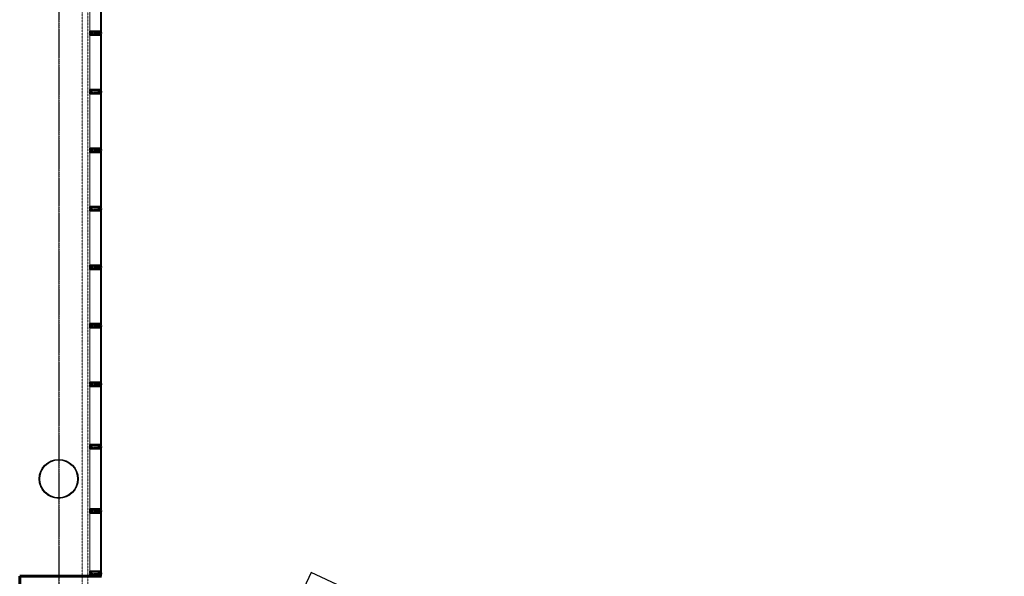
# Model space of a CAD drawing. Header units: millimetres. Extents: x 98667 to 994031, y -2704 to 533009.
# Tile 83 of 256: x 465848 to 491098, y 181757 to 196022. Entities that reach past the tile are written whole.
import ezdxf

# ---------------------------------------------------------------- set-up
doc = ezdxf.new("R2010")
doc.units = ezdxf.units.MM
for name, pattern in [('AP03000E0$0$CENTER', [50.8, 31.75, -6.35, 6.35, -6.35]), ('AP03000E0$0$HIDDEN', [9.525, 6.35, -3.175]), ('AP03000E0$0$HIDDENX2', [19.05, 12.7, -6.35]), ('sp00000g0$0$CENTER', [50.8, 31.75, -6.35, 6.35, -6.35])]:
    doc.linetypes.add(name, pattern=pattern)
for name, color, linetype in [('A-COL ENCLOUSER INNER', 1, 'Continuous'), ('A-COL ENCLOUSER OUTER', 6, 'Continuous'), ('A-XREF', 7, 'Continuous'), ('sp00000g0$0$S-GRID', 1, 'sp00000g0$0$CENTER')]:
    doc.layers.add(name, color=color, linetype=linetype)
for name, color, linetype, lineweight in [('AP03000E0$0$A-BRDG-WALL-INTR', 3, 'Continuous', 30), ('AP03000E0$0$A-DETL-THIK', 6, 'Continuous', 60), ('AP03000E0$0$A-FLOR-EDGE', 1, 'AP03000E0$0$HIDDENX2', 15), ('AP03000E0$0$A-GLAZ-FULL-EXTR', 2, 'Continuous', 20), ('AP03000E0$0$A-GLAZ-MULL-EXTR', 3, 'Continuous', 35), ('AP03000E0$0$A-WALL-FNSH', 1, 'Continuous', 15)]:
    doc.layers.add(name, color=color, linetype=linetype, lineweight=lineweight)
doc.layers.add('AP03000E0$0$A-Slab Edge Guide', color=55, linetype='Continuous', lineweight=15, plot=False)

msp = doc.modelspace()

# ---------------------------------------------------------------- linework, layer by layer
at = {"color": 251, "linetype": 'AP03000E0$0$CENTER'}
for p, q in [((467648, 195677), (467948, 195677)), ((467648, 194177), (467948, 194177)), ((467648, 192677), (467948, 192677)), ((467648, 191177), (467948, 191177)), ((467648, 189677), (467948, 189677)), ((467648, 188177), (467948, 188177)), ((467648, 186677), (467948, 186677)), ((467648, 185077), (467948, 185077)), ((467648, 183432), (467948, 183432)), ((467648, 181832), (467948, 181832))]:
    msp.add_line(p, q, dxfattribs=at)
at = {"layer": 'A-COL ENCLOUSER INNER', "color": 251}
for radius in [494, 485]:
    msp.add_circle((466848, 184254), radius, dxfattribs=at)
at = {"layer": 'A-COL ENCLOUSER OUTER', "color": 251}
msp.add_circle((466848, 184254), 500, dxfattribs=at)
at = {"layer": 'A-XREF', "color": 251}
for p, q in [((473322, 181858), (469431, 173513)), ((491098, 173570), (473322, 181858))]:
    msp.add_line(p, q, dxfattribs=at)
at = {"layer": 'AP03000E0$0$A-BRDG-WALL-INTR', "color": 251}
for p, q in [((467948, 181814), (467918, 181814)), ((467918, 181814), (467918, 181757)), ((467948, 181757), (467948, 181814)), ((467663, 181777), (467663, 181757))]:
    msp.add_line(p, q, dxfattribs=at)
at = {"layer": 'AP03000E0$0$A-DETL-THIK', "color": 251}
for p, q in [((467948, 181757), (465848, 181757)), ((465848, 181757), (465848, 181357))]:
    msp.add_line(p, q, dxfattribs=at)
at = {"layer": 'AP03000E0$0$A-FLOR-EDGE', "color": 251, "linetype": 'AP03000E0$0$HIDDEN'}
msp.add_line((467598, 197962), (467598, 170536), dxfattribs=at)
at = {"layer": 'AP03000E0$0$A-GLAZ-FULL-EXTR', "color": 251}
for p, q in [((467648, 197159), (467648, 195694)), ((467918, 195694), (467918, 197159)), ((467924, 197159), (467924, 195694)), ((467936, 195694), (467936, 197159)), ((467948, 197159), (467948, 195694)), ((467924, 195694), (467918, 195694)), ((467936, 195712), (467924, 195712)), ((467936, 195706), (467924, 195706)), ((467924, 195706), (467924, 195694)), ((467924, 195694), (467936, 195694)), ((467933, 195712), (467927, 195712)), ((467927, 195712), (467927, 195706)), ((467927, 195706), (467933, 195706)), ((467933, 195706), (467933, 195712)), ((467936, 195694), (467936, 195706)), ((467948, 195694), (467936, 195694)), ((467648, 194194), (467648, 195659)), ((467924, 195659), (467918, 195659)), ((467918, 195659), (467918, 194194)), ((467924, 194194), (467924, 195659)), ((467924, 195647), (467924, 195659)), ((467924, 195659), (467936, 195659)), ((467936, 195647), (467924, 195647)), ((467936, 195641), (467924, 195641)), ((467927, 195641), (467927, 195647)), ((467927, 195647), (467933, 195647)), ((467933, 195641), (467927, 195641)), ((467933, 195647), (467933, 195641)), ((467948, 195659), (467936, 195659)), ((467936, 195659), (467936, 194194)), ((467936, 195659), (467936, 195647)), ((467948, 194194), (467948, 195659)), ((467918, 194194), (467924, 194194)), ((467936, 194212), (467924, 194212)), ((467936, 194206), (467924, 194206)), ((467924, 194206), (467924, 194194)), ((467924, 194194), (467936, 194194)), ((467933, 194212), (467927, 194212)), ((467927, 194212), (467927, 194206)), ((467927, 194206), (467933, 194206)), ((467933, 194206), (467933, 194212)), ((467936, 194194), (467936, 194206)), ((467936, 194194), (467948, 194194)), ((467648, 194159), (467648, 192694)), ((467918, 192694), (467918, 194159)), ((467918, 194159), (467924, 194159)), ((467924, 194147), (467924, 194159)), ((467924, 194159), (467936, 194159)), ((467924, 194159), (467924, 192694)), ((467936, 194147), (467924, 194147)), ((467936, 194141), (467924, 194141)), ((467927, 194141), (467927, 194147)), ((467927, 194147), (467933, 194147)), ((467933, 194141), (467927, 194141)), ((467933, 194147), (467933, 194141)), ((467936, 192694), (467936, 194159)), ((467936, 194159), (467948, 194159)), ((467936, 194159), (467936, 194147)), ((467948, 194159), (467948, 192694)), ((467648, 191194), (467648, 192659)), ((467924, 192694), (467918, 192694)), ((467924, 192659), (467918, 192659)), ((467918, 192659), (467918, 191194)), ((467936, 192712), (467924, 192712)), ((467936, 192706), (467924, 192706)), ((467924, 192706), (467924, 192694)), ((467924, 192694), (467936, 192694)), ((467924, 191194), (467924, 192659)), ((467924, 192647), (467924, 192659)), ((467924, 192659), (467936, 192659)), ((467933, 192712), (467927, 192712)), ((467927, 192712), (467927, 192706)), ((467927, 192706), (467933, 192706)), ((467933, 192706), (467933, 192712)), ((467936, 192694), (467936, 192706)), ((467948, 192694), (467936, 192694)), ((467948, 192659), (467936, 192659)), ((467936, 192659), (467936, 191194)), ((467936, 192659), (467936, 192647)), ((467948, 191194), (467948, 192659)), ((467936, 192647), (467924, 192647)), ((467936, 192641), (467924, 192641)), ((467927, 192641), (467927, 192647)), ((467927, 192647), (467933, 192647)), ((467933, 192641), (467927, 192641)), ((467933, 192647), (467933, 192641)), ((467648, 191159), (467648, 189694)), ((467918, 191194), (467924, 191194)), ((467918, 189694), (467918, 191159)), ((467918, 191159), (467924, 191159)), ((467936, 191212), (467924, 191212)), ((467936, 191206), (467924, 191206)), ((467924, 191206), (467924, 191194)), ((467924, 191194), (467936, 191194)), ((467924, 191147), (467924, 191159)), ((467924, 191159), (467936, 191159)), ((467924, 191159), (467924, 189694)), ((467936, 191147), (467924, 191147)), ((467933, 191212), (467927, 191212)), ((467927, 191212), (467927, 191206)), ((467927, 191206), (467933, 191206)), ((467927, 191141), (467927, 191147)), ((467927, 191147), (467933, 191147)), ((467933, 191206), (467933, 191212)), ((467933, 191147), (467933, 191141)), ((467936, 191194), (467936, 191206)), ((467936, 191194), (467948, 191194)), ((467936, 189694), (467936, 191159)), ((467936, 191159), (467948, 191159)), ((467936, 191159), (467936, 191147)), ((467948, 191159), (467948, 189694)), ((467936, 191141), (467924, 191141)), ((467933, 191141), (467927, 191141)), ((467648, 188194), (467648, 189659)), ((467924, 189694), (467918, 189694)), ((467924, 189659), (467918, 189659)), ((467918, 189659), (467918, 188194)), ((467936, 189712), (467924, 189712)), ((467936, 189706), (467924, 189706)), ((467924, 189706), (467924, 189694)), ((467924, 189694), (467936, 189694)), ((467924, 188194), (467924, 189659)), ((467924, 189647), (467924, 189659)), ((467924, 189659), (467936, 189659)), ((467936, 189647), (467924, 189647)), ((467936, 189641), (467924, 189641)), ((467933, 189712), (467927, 189712)), ((467927, 189712), (467927, 189706)), ((467927, 189706), (467933, 189706)), ((467927, 189641), (467927, 189647)), ((467927, 189647), (467933, 189647)), ((467933, 189641), (467927, 189641)), ((467933, 189706), (467933, 189712)), ((467933, 189647), (467933, 189641)), ((467936, 189694), (467936, 189706)), ((467948, 189694), (467936, 189694)), ((467948, 189659), (467936, 189659)), ((467936, 189659), (467936, 188194)), ((467936, 189659), (467936, 189647)), ((467948, 188194), (467948, 189659)), ((467648, 188159), (467648, 186694)), ((467918, 188194), (467924, 188194)), ((467918, 186694), (467918, 188159)), ((467918, 188159), (467924, 188159)), ((467936, 188212), (467924, 188212)), ((467936, 188206), (467924, 188206)), ((467924, 188206), (467924, 188194)), ((467924, 188194), (467936, 188194)), ((467924, 188147), (467924, 188159)), ((467924, 188159), (467936, 188159)), ((467924, 188159), (467924, 186694)), ((467936, 188147), (467924, 188147)), ((467936, 188141), (467924, 188141)), ((467933, 188212), (467927, 188212)), ((467927, 188212), (467927, 188206)), ((467927, 188206), (467933, 188206)), ((467927, 188141), (467927, 188147)), ((467927, 188147), (467933, 188147)), ((467933, 188141), (467927, 188141)), ((467933, 188206), (467933, 188212)), ((467933, 188147), (467933, 188141)), ((467936, 188194), (467936, 188206)), ((467936, 188194), (467948, 188194)), ((467936, 186694), (467936, 188159)), ((467936, 188159), (467948, 188159)), ((467936, 188159), (467936, 188147)), ((467948, 188159), (467948, 186694)), ((467648, 185094), (467648, 186659)), ((467924, 186694), (467918, 186694)), ((467924, 186659), (467918, 186659)), ((467918, 186659), (467918, 185094)), ((467936, 186712), (467924, 186712)), ((467936, 186706), (467924, 186706)), ((467924, 186706), (467924, 186694)), ((467924, 186694), (467936, 186694)), ((467924, 185094), (467924, 186659)), ((467924, 186647), (467924, 186659)), ((467924, 186659), (467936, 186659)), ((467936, 186647), (467924, 186647)), ((467936, 186641), (467924, 186641)), ((467933, 186712), (467927, 186712)), ((467927, 186712), (467927, 186706)), ((467927, 186706), (467933, 186706)), ((467927, 186641), (467927, 186647)), ((467927, 186647), (467933, 186647)), ((467933, 186641), (467927, 186641)), ((467933, 186706), (467933, 186712)), ((467933, 186647), (467933, 186641)), ((467936, 186694), (467936, 186706)), ((467948, 186694), (467936, 186694)), ((467948, 186659), (467936, 186659)), ((467936, 186659), (467936, 185094)), ((467936, 186659), (467936, 186647)), ((467948, 185094), (467948, 186659)), ((467918, 185094), (467924, 185094)), ((467936, 185112), (467924, 185112)), ((467936, 185106), (467924, 185106)), ((467924, 185106), (467924, 185094)), ((467924, 185094), (467936, 185094)), ((467933, 185112), (467927, 185112)), ((467927, 185112), (467927, 185106)), ((467927, 185106), (467933, 185106)), ((467933, 185106), (467933, 185112)), ((467936, 185094), (467936, 185106)), ((467936, 185094), (467948, 185094)), ((467648, 185059), (467648, 183449)), ((467918, 183449), (467918, 185059)), ((467918, 185059), (467924, 185059)), ((467924, 185047), (467924, 185059)), ((467924, 185059), (467936, 185059)), ((467924, 185059), (467924, 183449)), ((467936, 185047), (467924, 185047)), ((467936, 185041), (467924, 185041)), ((467927, 185041), (467927, 185047)), ((467927, 185047), (467933, 185047)), ((467933, 185041), (467927, 185041)), ((467933, 185047), (467933, 185041)), ((467936, 183449), (467936, 185059)), ((467936, 185059), (467948, 185059)), ((467936, 185059), (467936, 185047)), ((467948, 185059), (467948, 183449)), ((467648, 181849), (467648, 183414)), ((467924, 183449), (467918, 183449)), ((467924, 183414), (467918, 183414)), ((467918, 183414), (467918, 181849)), ((467936, 183467), (467924, 183467)), ((467936, 183461), (467924, 183461)), ((467924, 183461), (467924, 183449)), ((467924, 183449), (467936, 183449)), ((467924, 181849), (467924, 183414)), ((467924, 183402), (467924, 183414)), ((467924, 183414), (467936, 183414)), ((467936, 183402), (467924, 183402)), ((467936, 183396), (467924, 183396)), ((467933, 183467), (467927, 183467)), ((467927, 183467), (467927, 183461)), ((467927, 183461), (467933, 183461)), ((467927, 183396), (467927, 183402)), ((467927, 183402), (467933, 183402)), ((467933, 183396), (467927, 183396)), ((467933, 183461), (467933, 183467)), ((467933, 183402), (467933, 183396)), ((467936, 183449), (467936, 183461)), ((467948, 183449), (467936, 183449)), ((467948, 183414), (467936, 183414)), ((467936, 183414), (467936, 181849)), ((467936, 183414), (467936, 183402)), ((467948, 181849), (467948, 183414)), ((467918, 181849), (467924, 181849)), ((467936, 181867), (467924, 181867)), ((467936, 181861), (467924, 181861)), ((467924, 181861), (467924, 181849)), ((467924, 181849), (467936, 181849)), ((467933, 181867), (467927, 181867)), ((467927, 181867), (467927, 181861)), ((467927, 181861), (467933, 181861)), ((467933, 181861), (467933, 181867)), ((467936, 181849), (467936, 181861)), ((467936, 181849), (467948, 181849))]:
    msp.add_line(p, q, dxfattribs=at)
at = {"layer": 'AP03000E0$0$A-GLAZ-FULL-EXTR', "color": 251, "linetype": 'Continuous'}
for p, q in [((467924, 195694), (467924, 195706)), ((467924, 195704), (467936, 195704)), ((467924, 195701), (467936, 195701)), ((467924, 195698), (467936, 195698)), ((467924, 195695), (467936, 195695)), ((467927, 195694), (467927, 195706)), ((467930, 195694), (467930, 195706)), ((467934, 195694), (467934, 195706)), ((467936, 195657), (467924, 195657)), ((467936, 195654), (467924, 195654)), ((467936, 195651), (467924, 195651)), ((467936, 195648), (467924, 195648)), ((467926, 195647), (467926, 195659)), ((467930, 195647), (467930, 195659)), ((467933, 195647), (467933, 195659)), ((467924, 194194), (467925, 194206)), ((467936, 194206), (467924, 194206)), ((467936, 194203), (467924, 194203)), ((467936, 194200), (467924, 194200)), ((467936, 194197), (467924, 194197)), ((467928, 194194), (467928, 194206)), ((467931, 194194), (467931, 194206)), ((467934, 194194), (467934, 194206)), ((467924, 194147), (467924, 194159)), ((467924, 194158), (467936, 194158)), ((467924, 194155), (467936, 194155)), ((467924, 194152), (467936, 194152)), ((467924, 194148), (467936, 194148)), ((467927, 194147), (467927, 194159)), ((467930, 194147), (467930, 194159)), ((467934, 194147), (467934, 194159)), ((467924, 192694), (467925, 192706)), ((467924, 192704), (467936, 192704)), ((467924, 192701), (467936, 192701)), ((467924, 192697), (467936, 192697)), ((467926, 192647), (467926, 192659)), ((467928, 192694), (467928, 192706)), ((467929, 192647), (467929, 192659)), ((467931, 192694), (467931, 192706)), ((467932, 192647), (467932, 192659)), ((467934, 192694), (467934, 192706)), ((467935, 192647), (467935, 192659)), ((467936, 192657), (467924, 192657)), ((467936, 192654), (467924, 192654)), ((467936, 192650), (467924, 192650)), ((467936, 191206), (467924, 191206)), ((467936, 191203), (467924, 191203)), ((467936, 191199), (467924, 191199)), ((467936, 191196), (467924, 191196)), ((467924, 191147), (467925, 191159)), ((467924, 191158), (467936, 191158)), ((467924, 191154), (467936, 191154)), ((467924, 191151), (467936, 191151)), ((467924, 191148), (467936, 191148)), ((467927, 191194), (467927, 191206)), ((467928, 191147), (467928, 191159)), ((467930, 191194), (467930, 191206)), ((467931, 191147), (467931, 191159)), ((467933, 191194), (467933, 191206)), ((467934, 191147), (467934, 191159)), ((467924, 189703), (467936, 189703)), ((467924, 189700), (467936, 189700)), ((467924, 189697), (467936, 189697)), ((467936, 189656), (467924, 189656)), ((467936, 189653), (467924, 189653)), ((467936, 189650), (467924, 189650)), ((467925, 189694), (467925, 189706)), ((467925, 189647), (467925, 189659)), ((467928, 189694), (467928, 189706)), ((467928, 189647), (467928, 189659)), ((467931, 189694), (467931, 189706)), ((467931, 189647), (467931, 189659)), ((467934, 189694), (467934, 189706)), ((467934, 189647), (467934, 189659)), ((467936, 188205), (467924, 188205)), ((467936, 188202), (467924, 188202)), ((467936, 188199), (467924, 188199)), ((467936, 188196), (467924, 188196)), ((467924, 188157), (467936, 188157)), ((467924, 188154), (467936, 188154)), ((467924, 188151), (467936, 188151)), ((467924, 188148), (467936, 188148)), ((467925, 188147), (467925, 188159)), ((467926, 188194), (467926, 188206)), ((467928, 188147), (467928, 188159)), ((467929, 188194), (467929, 188206)), ((467931, 188147), (467931, 188159)), ((467932, 188194), (467932, 188206)), ((467934, 188147), (467935, 188159)), ((467936, 188194), (467936, 188206)), ((467924, 186706), (467936, 186706)), ((467924, 186703), (467936, 186703)), ((467924, 186700), (467936, 186700)), ((467924, 186697), (467936, 186697)), ((467924, 186647), (467924, 186659)), ((467936, 186659), (467924, 186659)), ((467936, 186656), (467924, 186656)), ((467936, 186653), (467924, 186653)), ((467936, 186650), (467924, 186650)), ((467925, 186694), (467925, 186706)), ((467927, 186647), (467927, 186659)), ((467929, 186694), (467929, 186706)), ((467930, 186647), (467930, 186659)), ((467932, 186694), (467932, 186706)), ((467933, 186647), (467933, 186659)), ((467935, 186694), (467935, 186706)), ((467936, 185103), (467924, 185103)), ((467936, 185100), (467924, 185100)), ((467936, 185097), (467924, 185097)), ((467925, 185094), (467925, 185106)), ((467928, 185094), (467928, 185106)), ((467931, 185094), (467931, 185106)), ((467935, 185094), (467935, 185106)), ((467924, 185058), (467936, 185058)), ((467924, 185055), (467936, 185055)), ((467924, 185052), (467936, 185052)), ((467924, 185049), (467936, 185049)), ((467925, 185047), (467925, 185059)), ((467928, 185047), (467928, 185059)), ((467931, 185047), (467931, 185059)), ((467934, 185047), (467935, 185059)), ((467924, 183458), (467936, 183458)), ((467924, 183455), (467936, 183455)), ((467924, 183452), (467936, 183452)), ((467936, 183411), (467924, 183411)), ((467936, 183408), (467924, 183408)), ((467936, 183405), (467924, 183405)), ((467925, 183449), (467925, 183461)), ((467926, 183402), (467926, 183414)), ((467928, 183449), (467928, 183461)), ((467929, 183402), (467929, 183414)), ((467931, 183449), (467931, 183461)), ((467932, 183402), (467932, 183414)), ((467934, 183449), (467934, 183461)), ((467936, 183402), (467936, 183414)), ((467924, 181860), (467924, 181861)), ((467936, 181859), (467924, 181859)), ((467936, 181855), (467924, 181855)), ((467936, 181852), (467924, 181852)), ((467927, 181849), (467927, 181861)), ((467930, 181849), (467930, 181861)), ((467933, 181849), (467933, 181861))]:
    msp.add_line(p, q, dxfattribs=at)
at = {"layer": 'AP03000E0$0$A-GLAZ-MULL-EXTR', "color": 251}
for p, q in [((467908, 195732), (467648, 195732)), ((467648, 195732), (467648, 195682)), ((467651, 195729), (467851, 195729)), ((467651, 195687), (467651, 195729)), ((467851, 195729), (467908, 195729)), ((467908, 195689), (467905, 195689)), ((467905, 195689), (467905, 195647)), ((467913, 195732), (467908, 195732)), ((467908, 195729), (467908, 195689)), ((467918, 195737), (467913, 195732)), ((467913, 195689), (467913, 195732)), ((467913, 195732), (467913, 195709)), ((467913, 195709), (467918, 195709)), ((467948, 195689), (467913, 195689)), ((467918, 195709), (467918, 195737)), ((467948, 195684), (467948, 195689)), ((467648, 195682), (467651, 195682)), ((467648, 195667), (467648, 195622)), ((467651, 195667), (467648, 195667)), ((467648, 195622), (467908, 195622)), ((467654, 195687), (467651, 195687)), ((467651, 195682), (467651, 195645)), ((467651, 195625), (467651, 195667)), ((467651, 195645), (467654, 195645)), ((467851, 195625), (467651, 195625)), ((467654, 195645), (467654, 195687)), ((467908, 195625), (467851, 195625)), ((467905, 195647), (467908, 195647)), ((467908, 195647), (467908, 195684)), ((467908, 195684), (467948, 195684)), ((467948, 195669), (467908, 195669)), ((467908, 195669), (467908, 195664)), ((467908, 195664), (467908, 195625)), ((467908, 195622), (467913, 195622)), ((467913, 195622), (467913, 195664)), ((467913, 195664), (467948, 195664)), ((467913, 195622), (467913, 195644)), ((467913, 195644), (467918, 195644)), ((467918, 195617), (467913, 195622)), ((467918, 195644), (467918, 195617)), ((467948, 195664), (467948, 195669)), ((467908, 194232), (467648, 194232)), ((467648, 194232), (467648, 194182)), ((467648, 194182), (467651, 194182)), ((467651, 194229), (467851, 194229)), ((467651, 194187), (467651, 194229)), ((467654, 194187), (467651, 194187)), ((467651, 194182), (467651, 194145)), ((467654, 194145), (467654, 194187)), ((467851, 194229), (467908, 194229)), ((467908, 194189), (467905, 194189)), ((467905, 194189), (467905, 194147)), ((467913, 194232), (467908, 194232)), ((467908, 194229), (467908, 194189)), ((467908, 194147), (467908, 194184)), ((467908, 194184), (467948, 194184)), ((467918, 194237), (467913, 194232)), ((467913, 194189), (467913, 194232)), ((467913, 194232), (467913, 194209)), ((467913, 194209), (467918, 194209)), ((467948, 194189), (467913, 194189)), ((467918, 194209), (467918, 194237)), ((467948, 194184), (467948, 194189)), ((467648, 194167), (467648, 194122)), ((467651, 194167), (467648, 194167)), ((467648, 194122), (467908, 194122)), ((467651, 194125), (467651, 194167)), ((467651, 194145), (467654, 194145)), ((467851, 194125), (467651, 194125)), ((467908, 194125), (467851, 194125)), ((467905, 194147), (467908, 194147)), ((467948, 194169), (467908, 194169)), ((467908, 194169), (467908, 194164)), ((467908, 194164), (467908, 194125)), ((467908, 194122), (467913, 194122)), ((467913, 194122), (467913, 194164)), ((467913, 194164), (467948, 194164)), ((467913, 194122), (467913, 194144)), ((467913, 194144), (467918, 194144)), ((467918, 194117), (467913, 194122)), ((467918, 194144), (467918, 194117)), ((467948, 194164), (467948, 194169)), ((467648, 192687), (467648, 192732)), ((467648, 192732), (467908, 192732)), ((467651, 192687), (467648, 192687)), ((467648, 192622), (467648, 192672)), ((467648, 192672), (467651, 192672)), ((467851, 192729), (467651, 192729)), ((467651, 192729), (467651, 192687)), ((467651, 192672), (467651, 192709)), ((467651, 192709), (467654, 192709)), ((467654, 192667), (467651, 192667)), ((467651, 192667), (467651, 192625)), ((467654, 192709), (467654, 192667)), ((467908, 192729), (467851, 192729)), ((467905, 192664), (467905, 192706)), ((467905, 192706), (467908, 192706)), ((467908, 192664), (467905, 192664)), ((467908, 192732), (467913, 192732)), ((467908, 192689), (467908, 192729)), ((467908, 192706), (467908, 192669)), ((467908, 192684), (467908, 192689)), ((467948, 192684), (467908, 192684)), ((467908, 192669), (467948, 192669)), ((467908, 192625), (467908, 192664)), ((467918, 192737), (467913, 192732)), ((467913, 192732), (467913, 192689)), ((467913, 192732), (467913, 192709)), ((467913, 192709), (467918, 192709)), ((467913, 192689), (467948, 192689)), ((467948, 192664), (467913, 192664)), ((467913, 192664), (467913, 192622)), ((467918, 192709), (467918, 192737)), ((467948, 192689), (467948, 192684)), ((467948, 192669), (467948, 192664)), ((467908, 192622), (467648, 192622)), ((467651, 192625), (467851, 192625)), ((467851, 192625), (467908, 192625)), ((467913, 192622), (467908, 192622)), ((467913, 192622), (467913, 192644)), ((467913, 192644), (467918, 192644)), ((467918, 192617), (467913, 192622)), ((467918, 192644), (467918, 192617)), ((467908, 191232), (467648, 191232)), ((467648, 191232), (467648, 191182)), ((467648, 191182), (467651, 191182)), ((467648, 191167), (467648, 191122)), ((467651, 191167), (467648, 191167)), ((467651, 191229), (467851, 191229)), ((467651, 191187), (467651, 191229)), ((467654, 191187), (467651, 191187)), ((467651, 191182), (467651, 191145)), ((467651, 191125), (467651, 191167)), ((467651, 191145), (467654, 191145)), ((467654, 191145), (467654, 191187)), ((467851, 191229), (467908, 191229)), ((467908, 191189), (467905, 191189)), ((467905, 191189), (467905, 191147)), ((467905, 191147), (467908, 191147)), ((467913, 191232), (467908, 191232)), ((467908, 191229), (467908, 191189)), ((467908, 191147), (467908, 191184)), ((467908, 191184), (467948, 191184)), ((467948, 191169), (467908, 191169)), ((467908, 191169), (467908, 191164)), ((467908, 191164), (467908, 191125)), ((467918, 191237), (467913, 191232)), ((467913, 191189), (467913, 191232)), ((467913, 191232), (467913, 191209)), ((467913, 191209), (467918, 191209)), ((467948, 191189), (467913, 191189)), ((467913, 191122), (467913, 191164)), ((467913, 191164), (467948, 191164)), ((467913, 191122), (467913, 191144)), ((467913, 191144), (467918, 191144)), ((467918, 191209), (467918, 191237)), ((467918, 191144), (467918, 191117)), ((467948, 191184), (467948, 191189)), ((467948, 191164), (467948, 191169)), ((467648, 191122), (467908, 191122)), ((467851, 191125), (467651, 191125)), ((467908, 191125), (467851, 191125)), ((467908, 191122), (467913, 191122)), ((467918, 191117), (467913, 191122)), ((467908, 189732), (467648, 189732)), ((467648, 189732), (467648, 189682)), ((467648, 189682), (467651, 189682)), ((467648, 189667), (467648, 189622)), ((467651, 189667), (467648, 189667)), ((467651, 189729), (467851, 189729)), ((467651, 189687), (467651, 189729)), ((467654, 189687), (467651, 189687)), ((467651, 189682), (467651, 189645)), ((467651, 189625), (467651, 189667)), ((467651, 189645), (467654, 189645)), ((467654, 189645), (467654, 189687)), ((467851, 189729), (467908, 189729)), ((467908, 189689), (467905, 189689)), ((467905, 189689), (467905, 189647)), ((467905, 189647), (467908, 189647)), ((467913, 189732), (467908, 189732)), ((467908, 189729), (467908, 189689)), ((467908, 189647), (467908, 189684)), ((467908, 189684), (467948, 189684)), ((467948, 189669), (467908, 189669)), ((467908, 189669), (467908, 189664)), ((467908, 189664), (467908, 189625)), ((467918, 189737), (467913, 189732)), ((467913, 189689), (467913, 189732)), ((467913, 189732), (467913, 189709)), ((467913, 189709), (467918, 189709)), ((467948, 189689), (467913, 189689)), ((467913, 189622), (467913, 189664)), ((467913, 189664), (467948, 189664)), ((467913, 189622), (467913, 189644)), ((467913, 189644), (467918, 189644)), ((467918, 189709), (467918, 189737)), ((467918, 189644), (467918, 189617)), ((467948, 189684), (467948, 189689)), ((467948, 189664), (467948, 189669)), ((467648, 189622), (467908, 189622)), ((467851, 189625), (467651, 189625)), ((467908, 189625), (467851, 189625)), ((467908, 189622), (467913, 189622)), ((467918, 189617), (467913, 189622)), ((467648, 188187), (467648, 188232)), ((467648, 188232), (467908, 188232)), ((467651, 188187), (467648, 188187)), ((467648, 188122), (467648, 188172)), ((467648, 188172), (467651, 188172)), ((467908, 188122), (467648, 188122)), ((467851, 188229), (467651, 188229)), ((467651, 188229), (467651, 188187)), ((467651, 188172), (467651, 188209)), ((467651, 188209), (467654, 188209)), ((467654, 188167), (467651, 188167)), ((467651, 188167), (467651, 188125)), ((467651, 188125), (467851, 188125)), ((467654, 188209), (467654, 188167)), ((467908, 188229), (467851, 188229)), ((467851, 188125), (467908, 188125)), ((467905, 188164), (467905, 188206)), ((467905, 188206), (467908, 188206)), ((467908, 188164), (467905, 188164)), ((467908, 188232), (467913, 188232)), ((467908, 188189), (467908, 188229)), ((467908, 188206), (467908, 188169)), ((467908, 188184), (467908, 188189)), ((467948, 188184), (467908, 188184)), ((467908, 188169), (467948, 188169)), ((467908, 188125), (467908, 188164)), ((467913, 188122), (467908, 188122)), ((467918, 188237), (467913, 188232)), ((467913, 188232), (467913, 188189)), ((467913, 188232), (467913, 188209)), ((467913, 188209), (467918, 188209)), ((467913, 188189), (467948, 188189)), ((467948, 188164), (467913, 188164)), ((467913, 188164), (467913, 188122)), ((467913, 188122), (467913, 188144)), ((467913, 188144), (467918, 188144)), ((467918, 188117), (467913, 188122)), ((467918, 188209), (467918, 188237)), ((467918, 188144), (467918, 188117)), ((467948, 188189), (467948, 188184)), ((467948, 188169), (467948, 188164)), ((467648, 186687), (467648, 186732)), ((467648, 186732), (467908, 186732)), ((467651, 186687), (467648, 186687)), ((467648, 186622), (467648, 186672)), ((467648, 186672), (467651, 186672)), ((467908, 186622), (467648, 186622)), ((467851, 186729), (467651, 186729)), ((467651, 186729), (467651, 186687)), ((467651, 186672), (467651, 186709)), ((467651, 186709), (467654, 186709)), ((467654, 186667), (467651, 186667)), ((467651, 186667), (467651, 186625)), ((467651, 186625), (467851, 186625)), ((467654, 186709), (467654, 186667)), ((467908, 186729), (467851, 186729)), ((467851, 186625), (467908, 186625)), ((467905, 186664), (467905, 186706)), ((467905, 186706), (467908, 186706)), ((467908, 186664), (467905, 186664)), ((467908, 186732), (467913, 186732)), ((467908, 186689), (467908, 186729)), ((467908, 186706), (467908, 186669)), ((467908, 186684), (467908, 186689)), ((467948, 186684), (467908, 186684)), ((467908, 186669), (467948, 186669)), ((467908, 186625), (467908, 186664)), ((467913, 186622), (467908, 186622)), ((467918, 186737), (467913, 186732)), ((467913, 186732), (467913, 186689)), ((467913, 186732), (467913, 186709)), ((467913, 186709), (467918, 186709)), ((467913, 186689), (467948, 186689)), ((467948, 186664), (467913, 186664)), ((467913, 186664), (467913, 186622)), ((467913, 186622), (467913, 186644)), ((467913, 186644), (467918, 186644)), ((467918, 186617), (467913, 186622)), ((467918, 186709), (467918, 186737)), ((467918, 186644), (467918, 186617)), ((467948, 186689), (467948, 186684)), ((467948, 186669), (467948, 186664)), ((467648, 185087), (467648, 185132)), ((467648, 185132), (467908, 185132)), ((467651, 185087), (467648, 185087)), ((467851, 185129), (467651, 185129)), ((467651, 185129), (467651, 185087)), ((467651, 185072), (467651, 185109)), ((467651, 185109), (467654, 185109)), ((467654, 185109), (467654, 185067)), ((467908, 185129), (467851, 185129)), ((467905, 185064), (467905, 185106)), ((467905, 185106), (467908, 185106)), ((467908, 185132), (467913, 185132)), ((467908, 185089), (467908, 185129)), ((467908, 185106), (467908, 185069)), ((467908, 185084), (467908, 185089)), ((467948, 185084), (467908, 185084)), ((467918, 185137), (467913, 185132)), ((467913, 185132), (467913, 185089)), ((467913, 185132), (467913, 185109)), ((467913, 185109), (467918, 185109)), ((467913, 185089), (467948, 185089)), ((467918, 185109), (467918, 185137)), ((467948, 185089), (467948, 185084)), ((467648, 185022), (467648, 185072)), ((467648, 185072), (467651, 185072)), ((467908, 185022), (467648, 185022)), ((467654, 185067), (467651, 185067)), ((467651, 185067), (467651, 185025)), ((467651, 185025), (467851, 185025)), ((467851, 185025), (467908, 185025)), ((467908, 185064), (467905, 185064)), ((467908, 185069), (467948, 185069)), ((467908, 185025), (467908, 185064)), ((467913, 185022), (467908, 185022)), ((467948, 185064), (467913, 185064)), ((467913, 185064), (467913, 185022)), ((467913, 185022), (467913, 185044)), ((467913, 185044), (467918, 185044)), ((467918, 185017), (467913, 185022)), ((467918, 185044), (467918, 185017)), ((467948, 185069), (467948, 185064)), ((467908, 183487), (467648, 183487)), ((467648, 183487), (467648, 183437)), ((467648, 183437), (467651, 183437)), ((467648, 183422), (467648, 183377)), ((467651, 183422), (467648, 183422)), ((467648, 183377), (467908, 183377)), ((467651, 183484), (467851, 183484)), ((467651, 183442), (467651, 183484)), ((467654, 183442), (467651, 183442)), ((467651, 183437), (467651, 183400)), ((467651, 183380), (467651, 183422)), ((467651, 183400), (467654, 183400)), ((467851, 183380), (467651, 183380)), ((467654, 183400), (467654, 183442)), ((467851, 183484), (467908, 183484)), ((467908, 183380), (467851, 183380)), ((467908, 183444), (467905, 183444)), ((467905, 183444), (467905, 183402)), ((467905, 183402), (467908, 183402)), ((467913, 183487), (467908, 183487)), ((467908, 183484), (467908, 183444)), ((467908, 183402), (467908, 183439)), ((467908, 183439), (467948, 183439)), ((467948, 183424), (467908, 183424)), ((467908, 183424), (467908, 183419)), ((467908, 183419), (467908, 183380)), ((467908, 183377), (467913, 183377)), ((467918, 183492), (467913, 183487)), ((467913, 183444), (467913, 183487)), ((467913, 183487), (467913, 183464)), ((467913, 183464), (467918, 183464)), ((467948, 183444), (467913, 183444)), ((467913, 183377), (467913, 183419)), ((467913, 183419), (467948, 183419)), ((467913, 183377), (467913, 183399)), ((467913, 183399), (467918, 183399)), ((467918, 183372), (467913, 183377)), ((467918, 183464), (467918, 183492)), ((467918, 183399), (467918, 183372)), ((467948, 183439), (467948, 183444)), ((467948, 183419), (467948, 183424)), ((467908, 181887), (467648, 181887)), ((467648, 181887), (467648, 181837)), ((467648, 181837), (467651, 181837)), ((467648, 181822), (467648, 181777)), ((467651, 181822), (467648, 181822)), ((467651, 181884), (467851, 181884)), ((467651, 181842), (467651, 181884)), ((467654, 181842), (467651, 181842)), ((467651, 181837), (467651, 181800)), ((467651, 181780), (467651, 181822)), ((467654, 181800), (467654, 181842)), ((467851, 181884), (467908, 181884)), ((467908, 181844), (467905, 181844)), ((467905, 181844), (467905, 181802)), ((467905, 181802), (467908, 181802)), ((467913, 181887), (467908, 181887)), ((467908, 181884), (467908, 181844)), ((467908, 181802), (467908, 181839)), ((467908, 181839), (467948, 181839)), ((467948, 181824), (467908, 181824)), ((467908, 181824), (467908, 181819)), ((467908, 181819), (467908, 181780)), ((467918, 181892), (467913, 181887)), ((467913, 181844), (467913, 181887)), ((467913, 181887), (467913, 181864)), ((467913, 181864), (467918, 181864)), ((467948, 181844), (467913, 181844)), ((467913, 181777), (467913, 181819)), ((467913, 181819), (467948, 181819)), ((467918, 181864), (467918, 181892)), ((467948, 181839), (467948, 181844)), ((467948, 181819), (467948, 181824)), ((467648, 181777), (467908, 181777)), ((467651, 181800), (467654, 181800)), ((467851, 181780), (467651, 181780)), ((467908, 181780), (467851, 181780)), ((467908, 181777), (467913, 181777)), ((467913, 181777), (467913, 181799)), ((467913, 181799), (467918, 181799)), ((467918, 181772), (467913, 181777)), ((467918, 181799), (467918, 181772))]:
    msp.add_line(p, q, dxfattribs=at)
at = {"layer": 'AP03000E0$0$A-GLAZ-MULL-EXTR', "color": 251, "linetype": 'AP03000E0$0$HIDDENX2'}
for p, q in [((467678, 195652), (467678, 195702)), ((467690, 195652), (467690, 195702)), ((467703, 195727), (467853, 195727)), ((467703, 195714), (467853, 195714)), ((467865, 195702), (467865, 195652)), ((467878, 195627), (467878, 195727)), ((467878, 195727), (467898, 195727)), ((467878, 195702), (467878, 195652)), ((467898, 195727), (467898, 195677)), ((467853, 195639), (467703, 195639)), ((467853, 195627), (467703, 195627)), ((467898, 195627), (467878, 195627)), ((467898, 195677), (467898, 195627)), ((467678, 194152), (467678, 194202)), ((467690, 194152), (467690, 194202)), ((467703, 194227), (467853, 194227)), ((467703, 194214), (467853, 194214)), ((467865, 194202), (467865, 194152)), ((467878, 194127), (467878, 194227)), ((467878, 194227), (467898, 194227)), ((467878, 194202), (467878, 194152)), ((467898, 194227), (467898, 194177)), ((467898, 194177), (467898, 194127)), ((467853, 194139), (467703, 194139)), ((467853, 194127), (467703, 194127)), ((467898, 194127), (467878, 194127)), ((467678, 192702), (467678, 192652)), ((467690, 192702), (467690, 192652)), ((467853, 192727), (467703, 192727)), ((467853, 192714), (467703, 192714)), ((467865, 192652), (467865, 192702)), ((467898, 192727), (467878, 192727)), ((467878, 192727), (467878, 192627)), ((467878, 192652), (467878, 192702)), ((467898, 192677), (467898, 192727)), ((467898, 192627), (467898, 192677)), ((467703, 192639), (467853, 192639)), ((467703, 192627), (467853, 192627)), ((467878, 192627), (467898, 192627)), ((467678, 191152), (467678, 191202)), ((467690, 191152), (467690, 191202)), ((467703, 191227), (467853, 191227)), ((467703, 191214), (467853, 191214)), ((467865, 191202), (467865, 191152)), ((467878, 191127), (467878, 191227)), ((467878, 191227), (467898, 191227)), ((467878, 191202), (467878, 191152)), ((467898, 191227), (467898, 191177)), ((467898, 191177), (467898, 191127)), ((467853, 191139), (467703, 191139)), ((467853, 191127), (467703, 191127)), ((467898, 191127), (467878, 191127)), ((467678, 189652), (467678, 189702)), ((467690, 189652), (467690, 189702)), ((467703, 189727), (467853, 189727)), ((467703, 189714), (467853, 189714)), ((467853, 189639), (467703, 189639)), ((467865, 189702), (467865, 189652)), ((467878, 189627), (467878, 189727)), ((467878, 189727), (467898, 189727)), ((467878, 189702), (467878, 189652)), ((467898, 189727), (467898, 189677)), ((467898, 189677), (467898, 189627)), ((467853, 189627), (467703, 189627)), ((467898, 189627), (467878, 189627)), ((467678, 188202), (467678, 188152)), ((467690, 188202), (467690, 188152)), ((467853, 188227), (467703, 188227)), ((467853, 188214), (467703, 188214)), ((467703, 188139), (467853, 188139)), ((467703, 188127), (467853, 188127)), ((467865, 188152), (467865, 188202)), ((467898, 188227), (467878, 188227)), ((467878, 188227), (467878, 188127)), ((467878, 188152), (467878, 188202)), ((467878, 188127), (467898, 188127)), ((467898, 188177), (467898, 188227)), ((467898, 188127), (467898, 188177)), ((467678, 186702), (467678, 186652)), ((467690, 186702), (467690, 186652)), ((467853, 186727), (467703, 186727)), ((467853, 186714), (467703, 186714)), ((467703, 186639), (467853, 186639)), ((467703, 186627), (467853, 186627)), ((467865, 186652), (467865, 186702)), ((467898, 186727), (467878, 186727)), ((467878, 186727), (467878, 186627)), ((467878, 186652), (467878, 186702)), ((467878, 186627), (467898, 186627)), ((467898, 186677), (467898, 186727)), ((467898, 186627), (467898, 186677)), ((467678, 185102), (467678, 185052)), ((467690, 185102), (467690, 185052)), ((467853, 185127), (467703, 185127)), ((467853, 185114), (467703, 185114)), ((467865, 185052), (467865, 185102)), ((467898, 185127), (467878, 185127)), ((467878, 185127), (467878, 185027)), ((467878, 185052), (467878, 185102)), ((467898, 185077), (467898, 185127)), ((467703, 185039), (467853, 185039)), ((467703, 185027), (467853, 185027)), ((467878, 185027), (467898, 185027)), ((467898, 185027), (467898, 185077)), ((467678, 183407), (467678, 183457)), ((467690, 183407), (467690, 183457)), ((467703, 183482), (467853, 183482)), ((467703, 183469), (467853, 183469)), ((467853, 183394), (467703, 183394)), ((467853, 183382), (467703, 183382)), ((467865, 183457), (467865, 183407)), ((467878, 183382), (467878, 183482)), ((467878, 183482), (467898, 183482)), ((467878, 183457), (467878, 183407)), ((467898, 183382), (467878, 183382)), ((467898, 183482), (467898, 183432)), ((467898, 183432), (467898, 183382)), ((467678, 181807), (467678, 181857)), ((467690, 181807), (467690, 181857)), ((467703, 181882), (467853, 181882)), ((467703, 181869), (467853, 181869)), ((467865, 181857), (467865, 181807)), ((467878, 181782), (467878, 181882)), ((467878, 181882), (467898, 181882)), ((467878, 181857), (467878, 181807)), ((467898, 181882), (467898, 181832)), ((467898, 181832), (467898, 181782)), ((467853, 181794), (467703, 181794)), ((467853, 181782), (467703, 181782)), ((467898, 181782), (467878, 181782))]:
    msp.add_line(p, q, dxfattribs=at)
at = {"layer": 'AP03000E0$0$A-GLAZ-MULL-EXTR', "color": 251, "linetype": 'Continuous'}
for p, q in [((467913, 195732), (467918, 195732)), ((467913, 195729), (467918, 195729)), ((467913, 195726), (467918, 195726)), ((467913, 195723), (467918, 195723)), ((467913, 195719), (467918, 195719)), ((467913, 195716), (467918, 195716)), ((467913, 195713), (467918, 195713)), ((467913, 195710), (467918, 195710)), ((467916, 195735), (467918, 195735)), ((467916, 195709), (467916, 195735)), ((467913, 195643), (467918, 195643)), ((467913, 195640), (467918, 195640)), ((467913, 195637), (467918, 195637)), ((467913, 195634), (467918, 195634)), ((467913, 195630), (467918, 195630)), ((467913, 195627), (467918, 195627)), ((467913, 195624), (467918, 195624)), ((467914, 195621), (467918, 195621)), ((467915, 195619), (467915, 195644)), ((467917, 195618), (467918, 195618)), ((467913, 194230), (467918, 194230)), ((467913, 194227), (467918, 194227)), ((467913, 194224), (467918, 194224)), ((467913, 194221), (467918, 194221)), ((467913, 194218), (467918, 194218)), ((467913, 194214), (467918, 194214)), ((467913, 194211), (467918, 194211)), ((467915, 194233), (467918, 194233)), ((467916, 194209), (467916, 194235)), ((467918, 194237), (467918, 194237)), ((467913, 194141), (467918, 194141)), ((467913, 194138), (467918, 194138)), ((467913, 194135), (467918, 194135)), ((467913, 194132), (467918, 194132)), ((467913, 194129), (467918, 194129)), ((467913, 194126), (467918, 194126)), ((467913, 194122), (467918, 194122)), ((467916, 194119), (467916, 194144)), ((467916, 194119), (467918, 194119)), ((467918, 192732), (467913, 192732)), ((467918, 192729), (467913, 192729)), ((467918, 192726), (467913, 192726)), ((467918, 192723), (467913, 192723)), ((467918, 192720), (467913, 192720)), ((467918, 192716), (467913, 192716)), ((467918, 192713), (467913, 192713)), ((467918, 192710), (467913, 192710)), ((467915, 192709), (467915, 192734)), ((467918, 192735), (467916, 192735)), ((467918, 192643), (467913, 192643)), ((467918, 192640), (467913, 192640)), ((467918, 192637), (467913, 192637)), ((467918, 192634), (467913, 192634)), ((467918, 192631), (467913, 192631)), ((467918, 192627), (467913, 192627)), ((467918, 192624), (467913, 192624)), ((467918, 192621), (467914, 192621)), ((467915, 192620), (467915, 192644)), ((467918, 192618), (467917, 192618)), ((467913, 191209), (467913, 191232)), ((467913, 191230), (467918, 191230)), ((467913, 191227), (467918, 191227)), ((467913, 191224), (467918, 191224)), ((467913, 191220), (467918, 191220)), ((467913, 191217), (467918, 191217)), ((467913, 191214), (467918, 191214)), ((467913, 191211), (467918, 191211)), ((467913, 191144), (467918, 191144)), ((467914, 191233), (467918, 191233)), ((467916, 191209), (467916, 191235)), ((467916, 191119), (467916, 191144)), ((467917, 191236), (467918, 191236)), ((467913, 191141), (467918, 191141)), ((467913, 191138), (467918, 191138)), ((467913, 191135), (467918, 191135)), ((467913, 191131), (467918, 191131)), ((467913, 191128), (467918, 191128)), ((467913, 191125), (467918, 191125)), ((467913, 191122), (467918, 191122)), ((467916, 191119), (467918, 191119)), ((467913, 189709), (467913, 189732)), ((467913, 189731), (467918, 189731)), ((467913, 189728), (467918, 189728)), ((467913, 189725), (467918, 189725)), ((467913, 189722), (467918, 189722)), ((467913, 189719), (467918, 189719)), ((467913, 189715), (467918, 189715)), ((467913, 189712), (467918, 189712)), ((467913, 189622), (467913, 189644)), ((467913, 189642), (467918, 189642)), ((467913, 189639), (467918, 189639)), ((467913, 189636), (467918, 189636)), ((467913, 189633), (467918, 189633)), ((467913, 189630), (467918, 189630)), ((467916, 189734), (467918, 189734)), ((467916, 189619), (467916, 189644)), ((467917, 189709), (467917, 189736)), ((467913, 189627), (467918, 189626)), ((467913, 189623), (467918, 189623)), ((467915, 189620), (467918, 189620)), ((467918, 189617), (467918, 189617)), ((467918, 188230), (467913, 188230)), ((467918, 188227), (467913, 188227)), ((467918, 188224), (467913, 188224)), ((467918, 188221), (467913, 188221)), ((467918, 188217), (467913, 188217)), ((467918, 188214), (467913, 188214)), ((467918, 188211), (467913, 188211)), ((467918, 188144), (467913, 188144)), ((467918, 188141), (467913, 188141)), ((467918, 188138), (467913, 188138)), ((467918, 188135), (467913, 188135)), ((467918, 188132), (467913, 188132)), ((467918, 188128), (467913, 188128)), ((467918, 188125), (467913, 188125)), ((467918, 188122), (467913, 188122)), ((467918, 188233), (467914, 188233)), ((467916, 188209), (467916, 188235)), ((467916, 188119), (467916, 188144)), ((467918, 188119), (467916, 188119)), ((467918, 188236), (467917, 188236)), ((467918, 186731), (467913, 186731)), ((467918, 186728), (467913, 186728)), ((467918, 186725), (467913, 186725)), ((467918, 186722), (467913, 186722)), ((467918, 186719), (467913, 186719)), ((467918, 186716), (467913, 186716)), ((467918, 186712), (467913, 186712)), ((467918, 186643), (467913, 186643)), ((467918, 186639), (467913, 186639)), ((467918, 186636), (467913, 186636)), ((467918, 186633), (467913, 186633)), ((467918, 186630), (467913, 186630)), ((467918, 186627), (467913, 186627)), ((467918, 186623), (467913, 186623)), ((467914, 186709), (467914, 186733)), ((467914, 186621), (467914, 186644)), ((467918, 186620), (467914, 186620)), ((467918, 186735), (467916, 186735)), ((467917, 186709), (467917, 186736)), ((467917, 186618), (467917, 186644)), ((467918, 186617), (467918, 186617)), ((467918, 185131), (467913, 185131)), ((467918, 185128), (467913, 185128)), ((467918, 185125), (467913, 185125)), ((467918, 185122), (467913, 185122)), ((467918, 185119), (467913, 185119)), ((467918, 185115), (467913, 185115)), ((467918, 185112), (467913, 185112)), ((467915, 185109), (467915, 185134)), ((467918, 185134), (467916, 185134)), ((467918, 185042), (467913, 185042)), ((467918, 185039), (467913, 185039)), ((467918, 185036), (467913, 185036)), ((467918, 185033), (467913, 185033)), ((467918, 185030), (467913, 185030)), ((467918, 185026), (467913, 185026)), ((467918, 185023), (467913, 185023)), ((467915, 185020), (467915, 185044)), ((467918, 185020), (467915, 185020)), ((467918, 185017), (467918, 185044)), ((467918, 185017), (467918, 185017)), ((467913, 183464), (467913, 183487)), ((467913, 183486), (467918, 183486)), ((467913, 183483), (467918, 183483)), ((467913, 183480), (467918, 183480)), ((467913, 183476), (467918, 183476)), ((467913, 183473), (467918, 183473)), ((467913, 183470), (467918, 183470)), ((467913, 183467), (467918, 183467)), ((467913, 183383), (467913, 183399)), ((467913, 183397), (467918, 183397)), ((467913, 183394), (467918, 183394)), ((467913, 183391), (467918, 183391)), ((467913, 183388), (467918, 183388)), ((467913, 183384), (467918, 183384)), ((467913, 183381), (467918, 183381)), ((467913, 183378), (467918, 183378)), ((467915, 183489), (467918, 183489)), ((467915, 183375), (467918, 183375)), ((467916, 183464), (467917, 183490)), ((467916, 183374), (467916, 183399)), ((467913, 181864), (467913, 181887)), ((467913, 181886), (467918, 181886)), ((467913, 181883), (467918, 181883)), ((467913, 181879), (467918, 181879)), ((467913, 181876), (467918, 181876)), ((467913, 181873), (467918, 181873)), ((467913, 181870), (467918, 181870)), ((467913, 181867), (467918, 181867)), ((467915, 181889), (467918, 181889)), ((467916, 181864), (467916, 181890)), ((467913, 181797), (467918, 181797)), ((467913, 181794), (467918, 181794)), ((467913, 181791), (467918, 181791)), ((467913, 181787), (467918, 181787)), ((467913, 181784), (467918, 181784)), ((467913, 181781), (467918, 181781)), ((467913, 181778), (467918, 181778)), ((467915, 181775), (467918, 181775)), ((467916, 181774), (467916, 181799))]:
    msp.add_line(p, q, dxfattribs=at)
at = {"layer": 'AP03000E0$0$A-GLAZ-MULL-EXTR', "color": 251, "linetype": 'AP03000E0$0$HIDDENX2'}
for centre, radius, start, end in [((467703, 195702), 25, 90, 180), ((467703, 195702), 12.5, 90, 180), ((467853, 195702), 25, 0, 90), ((467853, 195702), 12.5, 0, 90), ((467703, 195652), 25, 180, 270), ((467703, 195652), 12.5, 180, 270), ((467853, 195652), 25, 270, 0), ((467853, 195652), 12.5, 270, 360), ((467703, 194202), 25, 90, 180), ((467703, 194202), 12.5, 90, 180), ((467853, 194202), 25, 0, 90), ((467853, 194202), 12.5, 0, 90), ((467703, 194152), 25, 180, 270), ((467703, 194152), 12.5, 180, 270), ((467853, 194152), 25, 270, 0), ((467853, 194152), 12.5, 270, 360), ((467703, 192702), 25, 90, 180), ((467703, 192702), 12.5, 90, 180), ((467853, 192702), 25, 360, 90), ((467853, 192702), 12.5, 0, 90), ((467703, 192652), 25, 180, 270), ((467703, 192652), 12.5, 180, 270), ((467853, 192652), 25, 270, 360), ((467853, 192652), 12.5, 270, 360), ((467703, 191202), 25, 90, 180), ((467703, 191152), 25, 180, 270), ((467703, 191202), 12.5, 90, 180), ((467703, 191152), 12.5, 180, 270), ((467853, 191202), 25, 0, 90), ((467853, 191202), 12.5, 0, 90), ((467853, 191152), 25, 270, 0), ((467853, 191152), 12.5, 270, 360), ((467703, 189702), 25, 90, 180), ((467703, 189652), 25, 180, 270), ((467703, 189702), 12.5, 90, 180), ((467703, 189652), 12.5, 180, 270), ((467853, 189702), 25, 0, 90), ((467853, 189702), 12.5, 0, 90), ((467853, 189652), 25, 270, 0), ((467853, 189652), 12.5, 270, 360), ((467703, 188202), 25, 90, 180), ((467703, 188152), 25, 180, 270), ((467703, 188202), 12.5, 90, 180), ((467703, 188152), 12.5, 180, 270), ((467853, 188202), 25, 360, 90), ((467853, 188202), 12.5, 0, 90), ((467853, 188152), 25, 270, 360), ((467853, 188152), 12.5, 270, 360), ((467703, 186702), 25, 90, 180), ((467703, 186652), 25, 180, 270), ((467703, 186702), 12.5, 90, 180), ((467703, 186652), 12.5, 180, 270), ((467853, 186702), 25, 360, 90), ((467853, 186702), 12.5, 0, 90), ((467853, 186652), 25, 270, 360), ((467853, 186652), 12.5, 270, 360), ((467703, 185102), 25, 90, 180), ((467703, 185102), 12.5, 90, 180), ((467853, 185102), 25, 360, 90), ((467853, 185102), 12.5, 0, 90), ((467703, 185052), 25, 180, 270), ((467703, 185052), 12.5, 180, 270), ((467853, 185052), 25, 270, 360), ((467853, 185052), 12.5, 270, 360), ((467703, 183457), 25, 90, 180), ((467703, 183407), 25, 180, 270), ((467703, 183457), 12.5, 90, 180), ((467703, 183407), 12.5, 180, 270), ((467853, 183457), 25, 0, 90), ((467853, 183457), 12.5, 0, 90), ((467853, 183407), 25, 270, 0), ((467853, 183407), 12.5, 270, 360), ((467703, 181857), 25, 90, 180), ((467703, 181807), 25, 180, 270), ((467703, 181857), 12.5, 90, 180), ((467703, 181807), 12.5, 180, 270), ((467853, 181857), 25, 0, 90), ((467853, 181857), 12.5, 0, 90), ((467853, 181807), 25, 270, 0), ((467853, 181807), 12.5, 270, 360)]:
    msp.add_arc(centre, radius, start, end, dxfattribs=at)
at = {"layer": 'AP03000E0$0$A-GLAZ-MULL-EXTR', "color": 251}
for centre in [(467944, 195692), (467945, 195692), (467946, 195692), (467947, 195692), (467948, 195692), (467949, 195692), (467944, 195662), (467945, 195662), (467946, 195662), (467947, 195662), (467948, 195662), (467949, 195662), (467944, 194192), (467945, 194192), (467946, 194192), (467947, 194192), (467948, 194192), (467949, 194192), (467944, 194162), (467945, 194162), (467946, 194162), (467947, 194162), (467948, 194162), (467949, 194162), (467944, 192692), (467944, 192662), (467945, 192692), (467945, 192662), (467946, 192692), (467946, 192662), (467947, 192692), (467947, 192662), (467948, 192692), (467948, 192662), (467949, 192692), (467949, 192662), (467944, 191192), (467944, 191162), (467945, 191192), (467945, 191162), (467946, 191192), (467946, 191162), (467947, 191192), (467947, 191162), (467948, 191192), (467948, 191162), (467949, 191192), (467949, 191162), (467944, 189692), (467944, 189662), (467945, 189692), (467945, 189662), (467946, 189692), (467946, 189662), (467947, 189692), (467947, 189662), (467948, 189692), (467948, 189662), (467949, 189692), (467949, 189662), (467944, 188192), (467944, 188162), (467945, 188192), (467945, 188162), (467946, 188192), (467946, 188162), (467947, 188192), (467947, 188162), (467948, 188192), (467948, 188162), (467949, 188192), (467949, 188162), (467944, 186692), (467944, 186662), (467945, 186692), (467945, 186662), (467946, 186692), (467946, 186662), (467947, 186692), (467947, 186662), (467948, 186692), (467948, 186662), (467949, 186692), (467949, 186662), (467944, 185092), (467945, 185092), (467946, 185092), (467947, 185092), (467948, 185092), (467949, 185092), (467944, 185062), (467945, 185062), (467946, 185062), (467947, 185062), (467948, 185062), (467949, 185062), (467944, 183447), (467944, 183417), (467945, 183447), (467945, 183417), (467946, 183447), (467946, 183417), (467947, 183447), (467947, 183417), (467948, 183447), (467948, 183417), (467949, 183447), (467949, 183417), (467944, 181847), (467944, 181817), (467945, 181847), (467945, 181817), (467946, 181847), (467946, 181817), (467947, 181847), (467947, 181817), (467948, 181847), (467948, 181817), (467949, 181847), (467949, 181817)]:
    msp.add_arc(centre, 2.83, 118.0607, 241.9393, dxfattribs=at)
at = {"layer": 'AP03000E0$0$A-Slab Edge Guide', "color": 251, "linetype": 'AP03000E0$0$HIDDEN'}
msp.add_line((466848, 197972), (466848, 170536), dxfattribs=at)
at = {"layer": 'AP03000E0$0$A-WALL-FNSH', "color": 251, "linetype": 'AP03000E0$0$HIDDEN'}
for p, q in [((467448, 197964), (467448, 170537)), ((467453, 197964), (467453, 170537))]:
    msp.add_line(p, q, dxfattribs=at)
at = {"layer": 'sp00000g0$0$S-GRID', "color": 251}
msp.add_line((466848, 197972), (466848, 170537), dxfattribs=at)

doc.saveas('drawing.dxf')
